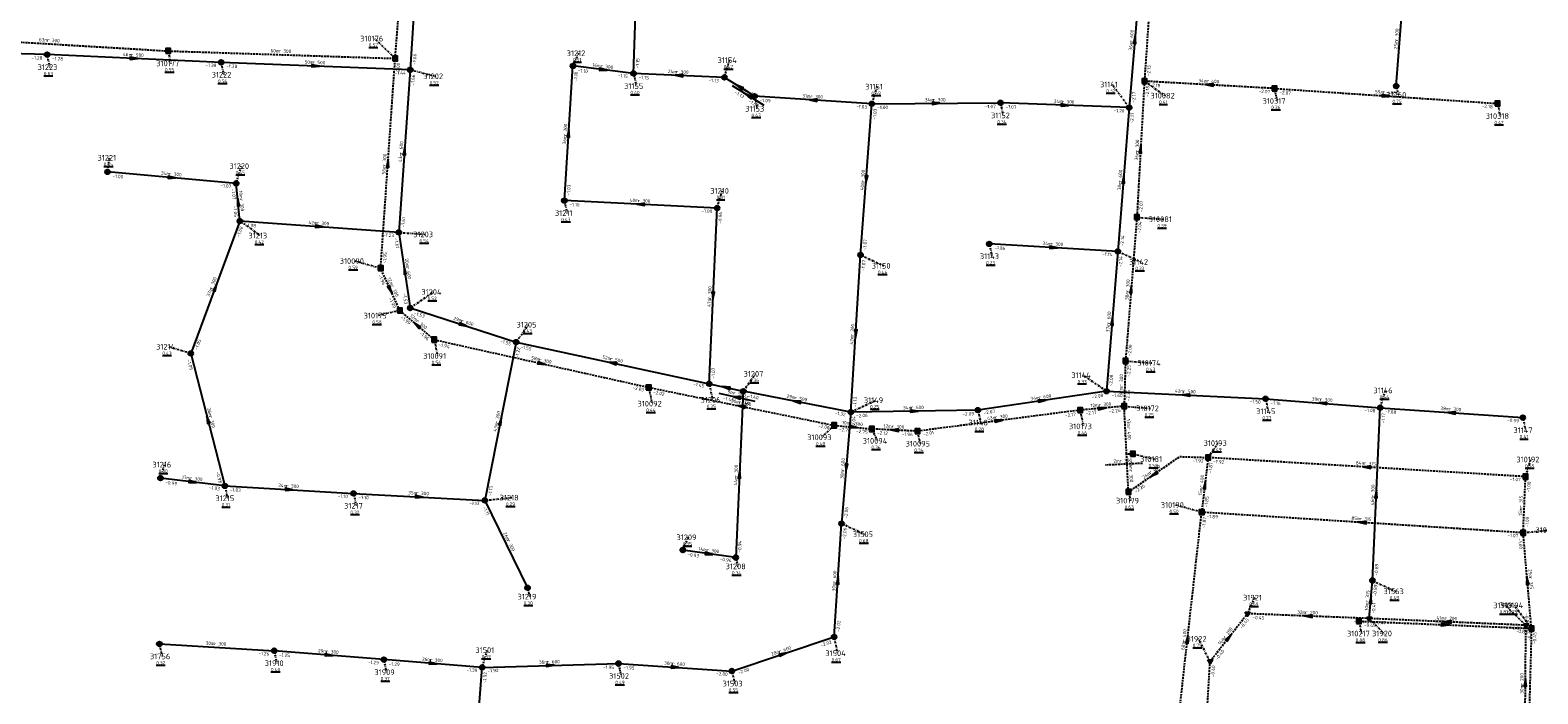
# Model space of a CAD drawing. Extents: x 188323 to 208361, y 565368 to 574910.
# Tile 63 of 256: x 200659 to 201057, y 568253 to 568428. Entities that reach past the tile are written whole.
import ezdxf

# ---------------------------------------------------------------- set-up
doc = ezdxf.new("R2010")
doc.units = 0
doc.linetypes.add('DASHDOT', pattern=[1, 0.5, -0.25, 0, -0.25])
doc.linetypes.add('DASHED', pattern=[0.75, 0.5, -0.25])
doc.layers.get('0').update_dxf_attribs({"linetype": 'CONTINUOUS'})
for name, color, linetype in [('RIO-AFM', 7, 'CONTINUOUS'), ('RIO-BOK', 7, 'CONTINUOUS'), ('RIO-DET', 7, 'CONTINUOUS'), ('RIO-KNP', 7, 'CONTINUOUS'), ('RIO-KNR', 7, 'CONTINUOUS'), ('RIO-LAG_0B', 7, 'CONTINUOUS'), ('RIO-LAG_1B', 7, 'DASHED'), ('RIO-LAG_2B', 7, 'DASHED'), ('RIO-LEN', 7, 'CONTINUOUS'), ('RIO-MVD', 1, 'CONTINUOUS'), ('RIO-VRB', 6, 'DASHDOT'), ('RIO-VRH', 7, 'CONTINUOUS')]:
    doc.layers.add(name, color=color, linetype=linetype)
doc.styles.add('RIO-TXT', font='isocp.shx')

# ---------------------------------------------------------------- blocks, each defined once
blk = doc.blocks.new('L_VHR')
blk.add_lwpolyline([(-0.5, 0), (0.5, 0), (-0.5, 0.15), (-0.5, -0.15), (0.5, 0)])
blk = doc.blocks.new('K_IPR')
blk.add_lwpolyline([(-0.5, -0.5), (0.5, -0.5), (0.5, 0.5), (-0.5, 0.5)], close=True)
blk.add_solid([(-0.5, 0.5), (0.5, 0.5), (-0.5, -0.5), (0.5, -0.5)])
at = {"style": 'RIO-TXT', "flags": 1}
blk.add_attdef('KNOOPNAAM', (2, 2), '', height=1, dxfattribs=at)
blk = doc.blocks.new('K_FIC')
blk.add_circle((0, 0), 0.0625)
at = {"style": 'RIO-TXT', "flags": 1}
blk.add_attdef('KNOOPNAAM', (2, 2), '', height=1, dxfattribs=at)
blk = doc.blocks.new('K_IPG')
blk.add_circle((0, 0), 0.5)
for points in [[(0, 0), (-0.5, 0), (-0.433013, 0.25)], [(0, 0), (-0.433013, -0.25), (-0.5, 0)], [(0, 0), (-0.433013, 0.25), (-0.25, 0.433013)], [(0, 0), (-0.25, -0.433013), (-0.433013, -0.25)], [(0, 0), (-0.25, 0.433013), (0, 0.5)], [(0, 0), (0, -0.5), (-0.25, -0.433013)], [(0, 0), (0, 0.5), (0.25, 0.433013)], [(0, 0), (0.25, 0.433013), (0.433013, 0.25)], [(0, 0), (0.433013, 0.25), (0.5, 0)], [(0, 0), (0.5, 0), (0.433013, -0.25)], [(0, 0), (0.433013, -0.25), (0.25, -0.433013)], [(0, 0), (0.25, -0.433013), (0, -0.5)]]:
    blk.add_solid(points)
at = {"style": 'RIO-TXT', "flags": 1}
blk.add_attdef('KNOOPNAAM', (2, 2), '', height=1, dxfattribs=at)
blk = doc.blocks.new('K_IPD')
blk.add_lwpolyline([(-0.496027, 0.307994), (0.503973, 0.307994), (0.003973, -0.558031)], close=True)
blk.add_solid([(-0.496027, 0.307994), (0.503973, 0.307994), (0.003973, -0.558031)])
at = {"style": 'RIO-TXT', "flags": 1}
blk.add_attdef('KNOOPNAAM', (2, 2), '', height=1, dxfattribs=at)
blk = doc.blocks.new('468_03______310181____310180_')
at = {"layer": 'RIO-LAG_1B'}
blk.add_line((0, 0), (-9.81, -0.471), dxfattribs=at)
at = {"layer": 'RIO-AFM', "style": 'RIO-TXT'}
blk.add_text('r 300', height=0.9, rotation=362.726, dxfattribs=at).set_placement((-6.008, 0.213))
at = {"layer": 'RIO-LEN', "style": 'RIO-TXT'}
blk.add_text('2m', height=0.9, rotation=362.726, dxfattribs=at).set_placement((-7.6261, 0.135))
blk = doc.blocks.new('497_03______31153_____31154_')
at = {"layer": 'RIO-LAG_0B'}
blk.add_line((0, 0), (-8.33, 5.202), dxfattribs=at)
at = {"layer": 'RIO-VRH', "xscale": 2, "yscale": 2, "zscale": 2, "rotation": 147.9978}
blk.add_blockref('L_VHR', (-4.165, 2.601), dxfattribs=at)
at = {"layer": 'RIO-AFM', "style": 'RIO-TXT'}
blk.add_text('r 300', height=0.9, rotation=327.9979, dxfattribs=at).set_placement((-4.8161, 3.5983))
at = {"layer": 'RIO-BOK', "style": 'RIO-TXT'}
for s, p in [('-1.13', (-7.8838, 3.2732)), ('-1.09', (-4.219, 0.9859))]:
    blk.add_text(s, height=0.9, rotation=327.9979, dxfattribs=at).set_placement(p)
at = {"layer": 'RIO-LEN', "style": 'RIO-TXT'}
blk.add_text('9m', height=0.9, rotation=327.9979, dxfattribs=at).set_placement((-6.1904, 4.456))
blk = doc.blocks.new('501_03______31206_____31207_')
at = {"layer": 'RIO-LAG_0B'}
blk.add_line((0, 0), (9.588, -2.125), dxfattribs=at)
at = {"layer": 'RIO-VRH', "xscale": 2, "yscale": 2, "zscale": 2, "rotation": 527.4724}
blk.add_blockref('L_VHR', (4.794, -1.0625), dxfattribs=at)
at = {"layer": 'RIO-AFM', "style": 'RIO-TXT'}
blk.add_text('r 500', height=0.9, rotation=347.4724, dxfattribs=at).set_placement((3.8476, -0.3403))
at = {"layer": 'RIO-BOK', "style": 'RIO-TXT'}
for s, p in [('-1.45', (1.0638, -1.6696)), ('-1.40', (5.2815, -2.6041))]:
    blk.add_text(s, height=0.9, rotation=347.4724, dxfattribs=at).set_placement(p)
at = {"layer": 'RIO-LEN', "style": 'RIO-TXT'}
blk.add_text('9m', height=0.9, rotation=347.4724, dxfattribs=at).set_placement((2.2659, 0.0101))

msp = doc.modelspace()

# ---------------------------------------------------------------- linework, layer by layer
at = {"layer": 'RIO-LAG_0B'}
for p, q in [((200760.992, 568449.984), (200759.008, 568417.984)), ((200818, 568417.024), (200819.008, 568446.016)), ((200952, 568444.032), (200948.992, 568408)), ((201019.552, 568413.696), (201021.536, 568438.976)), ((200663.008, 568422.016), (200628, 568422.976)), ((200708.992, 568419.968), (200663.008, 568422.016)), ((200759.008, 568417.984), (200708.992, 568419.968)), ((200759.008, 568417.984), (200756, 568374.976)), ((200799.712, 568383.424), (200802, 568419.008)), ((200818, 568417.024), (200802, 568419.008)), ((200842, 568416), (200818, 568417.024)), ((200850, 568411.008), (200842, 568416)), ((200880.992, 568409.024), (200850, 568411.008)), ((200878, 568369.024), (200880.992, 568409.024)), ((200880.992, 568409.024), (200914.944, 568409.28)), ((200948.992, 568408), (200914.944, 568409.28)), ((200948.992, 568408), (200946, 568369.984)), ((200712.992, 568387.968), (200679.008, 568390.976)), ((200714, 568377.984), (200712.992, 568387.968)), ((200840.08, 568381.44), (200799.712, 568383.424)), ((200714, 568377.984), (200700.992, 568342.976)), ((200756, 568374.976), (200714, 568377.984)), ((200838, 568334.976), (200840.08, 568381.44)), ((200756, 568374.976), (200759.008, 568355.008)), ((200946, 568369.984), (200912, 568371.968)), ((200946, 568369.984), (200943.008, 568332.992)), ((200875.408, 568327.488), (200878, 568369.024)), ((200759.008, 568355.008), (200787.008, 568345.984)), ((200787.008, 568345.984), (200778.736, 568304.128)), ((200787.008, 568345.984), (200838, 568334.976)), ((200700.992, 568342.976), (200710, 568307.968)), ((200838, 568334.976), (200847.008, 568332.992)), ((200847.008, 568332.992), (200844.992, 568289.024)), ((200875.408, 568327.488), (200847.008, 568332.992)), ((200943.008, 568332.992), (200908.992, 568328)), ((200943.008, 568332.992), (200984.992, 568331.008)), ((200984.992, 568331.008), (201015.312, 568328.64)), ((200875.408, 568327.488), (200872.992, 568297.984)), ((200908.992, 568328), (200875.408, 568327.488)), ((201013.248, 568282.944), (201015.312, 568328.64)), ((201015.312, 568328.64), (201052.992, 568326.016)), ((200710, 568307.968), (200692.992, 568310.016)), ((200710, 568307.968), (200744, 568305.984)), ((200744, 568305.984), (200778.736, 568304.128)), ((200778.736, 568304.128), (200790, 568281.024)), ((200871.008, 568268.032), (200872.992, 568297.984)), ((200844.992, 568289.024), (200831.008, 568291.008)), ((201012.416, 568272.896), (201013.248, 568282.944)), ((200692.688, 568266.176), (200723.008, 568264.384)), ((200844, 568259.008), (200871.008, 568268.032)), ((200752, 568262.016), (200723.008, 568264.384)), ((200778, 568259.968), (200752, 568262.016)), ((200775.808, 568231.552), (200778, 568259.968)), ((200778, 568259.968), (200814, 568260.992)), ((200814, 568260.992), (200844, 568259.008))]:
    msp.add_line(p, q, dxfattribs=at)
at = {"layer": 'RIO-LAG_1B'}
for p, q in [((200755.008, 568420.992), (200758.544, 568465.984)), ((200956, 568459.008), (200952.992, 568414.976)), ((200632.608, 568426.688), (200695.008, 568422.976)), ((200695.008, 568422.976), (200755.008, 568420.992)), ((200751.168, 568365.504), (200755.008, 568420.992)), ((200952.992, 568414.976), (200951.008, 568379.008)), ((200987.344, 568413.056), (200952.992, 568414.976)), ((200987.344, 568413.056), (201046.304, 568409.088)), ((200951.008, 568379.008), (200948, 568340.992)), ((200756.208, 568354.368), (200751.168, 568365.504)), ((200765.328, 568346.624), (200756.208, 568354.368)), ((200765.328, 568346.624), (200822, 568334.016)), ((200948, 568340.992), (200947.648, 568329.024)), ((200822, 568334.016), (200871.008, 568323.968)), ((200936, 568328), (200893.008, 568322.432)), ((200947.648, 568329.024), (200936, 568328)), ((200948.288, 568316.352), (200947.648, 568329.024)), ((200871.008, 568323.968), (200880.992, 568323.008)), ((200893.008, 568322.432), (200880.992, 568323.008)), ((200949.952, 568316.416), (200948.288, 568316.352)), ((200948.784, 568306.368), (200948.288, 568316.352)), ((200969.856, 568315.456), (200968.128, 568300.992)), ((201053.728, 568310.4), (200969.856, 568315.456)), ((201053.088, 568295.552), (201053.728, 568310.4)), ((200960.64, 568233.856), (200968.128, 568300.992)), ((201053.088, 568295.552), (200968.128, 568300.992)), ((201055.28, 568270.272), (201053.088, 568295.552)), ((201009.664, 568272.192), (201055.28, 568270.272)), ((201055.28, 568270.272), (201054.208, 568231.616))]:
    msp.add_line(p, q, dxfattribs=at)
msp.add_lwpolyline([(200948.784, 568306.368), (200962.32, 568315.712), (200969.856, 568315.456)], dxfattribs=at)
at = {"layer": 'RIO-LAG_2B'}
for p, q in [((200970.368, 568261.568), (200980.208, 568274.176)), ((201012.416, 568272.896), (200980.208, 568274.176)), ((201053.808, 568271.104), (201012.416, 568272.896)), ((201053.584, 568240.832), (201053.808, 568271.104)), ((200968.72, 568234.816), (200970.368, 568261.568))]:
    msp.add_line(p, q, dxfattribs=at)
at = {"layer": 'RIO-VRB'}
for p, q in [((200755, 568421), (200749.5791, 568426.2464)), ((200663, 568422), (200663.7071, 568418.6868)), ((200695, 568423), (200695.7071, 568419.6868)), ((200802, 568419), (200803.5372, 568422.3632)), ((200709, 568420), (200709.7071, 568416.6868)), ((200759, 568418), (200765.6482, 568416.28)), ((200842, 568416), (200843.3933, 568420.5294)), ((200818, 568417), (200818.7071, 568413.6868)), ((200881, 568409), (200882.3933, 568413.5294)), ((200949, 568408), (200944.451, 568414.1187)), ((200953, 568415), (200958.4194, 568411.1519)), ((201019.55, 568413.69), (201020.0835, 568411.3616)), ((200850, 568411), (200850.7071, 568407.6868)), ((200987.34, 568413.06), (200988.0471, 568409.7468)), ((200914.95, 568409.25), (200915.6571, 568405.9368)), ((201046.31, 568409.07), (201047.0171, 568405.7568)), ((200679, 568391), (200679.5335, 568394.7284)), ((200713, 568388), (200714.3933, 568392.5294)), ((200840.08, 568381.45), (200841.4733, 568385.9794)), ((200799.71, 568383.41), (200800.4171, 568380.0968)), ((200714, 568378), (200719.4194, 568374.1519)), ((200951, 568379), (200957.9675, 568378.4713)), ((200756, 568375), (200762.9675, 568374.4713)), ((200912, 568372), (200912.7071, 568368.6868)), ((200946, 568370), (200952.1269, 568367.1622)), ((200751.16, 568365.49), (200744.1921, 568367.4165)), ((200878, 568369), (200884.1269, 568366.1622)), ((200759, 568355), (200765.1269, 568359.2378)), ((200756.21, 568354.37), (200750.5021, 568352.9902)), ((200787, 568346), (200790.2618, 568350.588)), ((200765.33, 568346.6), (200766.2106, 568342.302)), ((200701, 568343), (200695.017, 568344.7531)), ((200948, 568341), (200954.9675, 568340.4713)), ((200822, 568334), (200822.8806, 568329.702)), ((200838, 568335), (200838.8806, 568330.702)), ((200847, 568333), (200850.2618, 568337.588)), ((200943, 568333), (200936.8719, 568337.2359)), ((200875.41, 568327.48), (200882.0582, 568330.6)), ((200985, 568331), (200985.7071, 568327.6868)), ((201015.31, 568328.67), (201016.7033, 568333.1994)), ((200909, 568328), (200909.7071, 568324.6868)), ((200936, 568328), (200936.8806, 568323.702)), ((200947.65, 568329), (200954.6175, 568328.4713)), ((201053, 568326), (201053.7071, 568322.6868)), ((200871, 568324), (200867.7394, 568320.811)), ((200881, 568323), (200882.3933, 568319.8706)), ((200893.01, 568322.43), (200893.7171, 568319.1168)), ((200969.85, 568315.45), (200972.4691, 568319.2719)), ((200949.96, 568316.42), (200955.6686, 568315.042)), ((201053.73, 568310.41), (201055.1233, 568314.9394)), ((200693, 568310), (200694.0514, 568313.5897)), ((200710, 568308), (200710.7071, 568304.6868)), ((200744, 568306), (200744.7071, 568302.6868)), ((200948.78, 568306.38), (200949.3135, 568304.0516)), ((200778.74, 568304.15), (200785.815, 568304.85)), ((200968.13, 568300.99), (200961.1621, 568302.9165)), ((200873, 568298), (200879.1269, 568295.1622)), ((200831, 568291), (200832.5372, 568294.3632)), ((201053.08, 568295.58), (201060.155, 568296.28)), ((200845, 568289), (200845.5335, 568286.6716)), ((201013.24, 568282.92), (201019.3669, 568280.0822)), ((200790, 568281), (200790.5335, 568278.6716)), ((200980.21, 568274.18), (200982.2471, 568278.4093)), ((201053.81, 568271.11), (201048.3891, 568276.3564)), ((201055.28, 568270.26), (201050.731, 568276.3787)), ((201009.66, 568272.22), (201010.3671, 568268.9068)), ((201012.42, 568272.88), (201016.3245, 568268.9259)), ((200692.69, 568266.19), (200693.3971, 568262.8768)), ((200871, 568268), (200871.8806, 568263.702)), ((200970.36, 568261.54), (200967.3214, 568267.5005)), ((200723.01, 568264.39), (200723.7171, 568261.0768)), ((200778, 568260), (200779.3933, 568264.5294)), ((200752, 568262), (200752.7071, 568258.6868)), ((200814, 568261), (200814.7071, 568257.6868)), ((200844, 568259), (200844.7071, 568255.6868))]:
    msp.add_line(p, q, dxfattribs=at)

# ---------------------------------------------------------------- block references
at = {"layer": 'RIO-DET'}
for name, p in [('497_03______31153_____31154_', (200852.496, 568408.512)), ('501_03______31206_____31207_', (200840.496, 568332.48)), ('468_03______310181____310180_', (200952.464, 568313.92))]:
    msp.add_blockref(name, p, dxfattribs=at)
at = {"layer": 'RIO-KNP', "xscale": 1.25, "yscale": 1.25, "zscale": 1.25}
for name, p in [('K_IPG', (200663.008, 568422.016)), ('K_IPR', (200695.008, 568422.976)), ('K_IPR', (200755.008, 568420.992)), ('K_IPG', (200708.992, 568419.968)), ('K_IPG', (200759.008, 568417.984)), ('K_IPG', (200802, 568419.008)), ('K_IPG', (200818, 568417.024)), ('K_IPG', (200842, 568416)), ('K_IPR', (200952.992, 568414.976)), ('K_IPR', (200987.344, 568413.056)), ('K_IPG', (201019.552, 568413.696)), ('K_IPG', (200850, 568411.008)), ('K_IPG', (200880.992, 568409.024)), ('K_IPG', (200914.944, 568409.28)), ('K_IPR', (201046.304, 568409.088)), ('K_IPG', (200948.992, 568408)), ('K_IPG', (200679.008, 568390.976)), ('K_IPG', (200712.992, 568387.968)), ('K_IPG', (200799.712, 568383.424)), ('K_IPG', (200840.08, 568381.44)), ('K_IPG', (200714, 568377.984)), ('K_IPR', (200951.008, 568379.008)), ('K_IPG', (200756, 568374.976)), ('K_IPG', (200878, 568369.024)), ('K_IPG', (200912, 568371.968)), ('K_IPG', (200946, 568369.984)), ('K_IPR', (200751.168, 568365.504)), ('K_IPR', (200756.208, 568354.368)), ('K_IPG', (200759.008, 568355.008)), ('K_IPR', (200765.328, 568346.624)), ('K_IPG', (200787.008, 568345.984)), ('K_IPG', (200700.992, 568342.976)), ('K_IPR', (200948, 568340.992)), ('K_IPR', (200822, 568334.016)), ('K_IPG', (200838, 568334.976)), ('K_IPG', (200847.008, 568332.992)), ('K_IPG', (200943.008, 568332.992)), ('K_IPG', (200984.992, 568331.008)), ('K_IPG', (200875.408, 568327.488)), ('K_IPG', (200908.992, 568328)), ('K_IPR', (200936, 568328)), ('K_IPR', (200947.648, 568329.024)), ('K_IPG', (201015.312, 568328.64)), ('K_IPG', (201052.992, 568326.016)), ('K_IPR', (200871.008, 568323.968)), ('K_IPR', (200880.992, 568323.008)), ('K_IPR', (200893.008, 568322.432)), ('K_FIC', (200948.288, 568316.352)), ('K_IPR', (200949.952, 568316.416)), ('K_IPR', (200969.856, 568315.456)), ('K_IPG', (200692.992, 568310.016)), ('K_IPR', (201053.728, 568310.4)), ('K_IPG', (200710, 568307.968)), ('K_IPG', (200744, 568305.984)), ('K_IPR', (200948.784, 568306.368)), ('K_IPG', (200778.736, 568304.128)), ('K_IPG', (200872.992, 568297.984)), ('K_IPR', (200968.128, 568300.992)), ('K_IPR', (201053.088, 568295.552)), ('K_IPG', (200831.008, 568291.008)), ('K_IPG', (200844.992, 568289.024)), ('K_IPG', (201013.248, 568282.944)), ('K_IPG', (200790, 568281.024)), ('K_IPD', (200980.208, 568274.176)), ('K_IPR', (201009.664, 568272.192)), ('K_IPD', (201012.416, 568272.896)), ('K_IPD', (201053.808, 568271.104)), ('K_IPR', (201055.28, 568270.272)), ('K_IPG', (200692.688, 568266.176)), ('K_IPG', (200871.008, 568268.032)), ('K_IPG', (200723.008, 568264.384)), ('K_IPG', (200752, 568262.016)), ('K_IPG', (200778, 568259.968)), ('K_IPG', (200814, 568260.992)), ('K_IPG', (200844, 568259.008)), ('K_IPD', (200970.368, 568261.568))]:
    msp.add_blockref(name, p, dxfattribs=at)
at = {"layer": 'RIO-VRH', "xscale": 2, "yscale": 2, "zscale": 2}
for p, rotation in [((200950.5, 568426), 445.2278), ((200686, 568421), 357.5107), ((200734, 568419), 357.7096), ((200810, 568418), 352.8757), ((200830, 568416.5), 177.6143), ((200846, 568413.5), 147.9978), ((200970.17, 568414.03), 176.7669), ((200865.5, 568410), 176.309), ((201016.825, 568411.065), 356.1296), ((200897.975, 568409.125), 0.4219), ((200931.975, 568408.625), 357.8978), ((200800.855, 568401.205), 86.3097), ((200757.5, 568396.5), 446.0004), ((200952, 568397), 446.8114), ((200753.08, 568393.245), 86.0341), ((200696, 568389.5), 354.9581), ((200879.5, 568389), 265.7022), ((200947.5, 568389), 445.4774), ((200713.5, 568383), 95.7191), ((200819.895, 568382.43), 177.2207), ((200735, 568376.5), 355.9148), ((200929, 568371), 356.6339), ((200757.5, 568365), 458.539), ((200707.5, 568360.5), 429.6165), ((200753.685, 568359.93), 294.4312), ((200839.04, 568358.225), 267.4272), ((200949.5, 568360), 445.4774), ((200760.77, 568350.485), 139.574), ((200773, 568350.5), 342.1829), ((200944.5, 568351.5), 445.3559), ((200876.705, 568348.24), 266.4218), ((200793.665, 568340.3), 347.466), ((200812.5, 568340.5), 527.8298), ((200842.5, 568334), 527.4724), ((200861.205, 568330.24), 169.0057), ((200926, 568330.5), 368.3651), ((200964, 568332), 537.2739), ((201000.155, 568329.835), 535.6046), ((200705.5, 568325.5), 464.4284), ((200782.87, 568325.075), 438.827), ((200846.5, 568329), 528.4666), ((200892.205, 568327.74), 360.8868), ((200941.825, 568328.5), 364.9056), ((201034.155, 568327.335), 535.9482), ((200876, 568323.5), 354.29), ((200887.005, 568322.715), 177.283), ((200914.505, 568325.215), 367.3817), ((200846, 568311), 447.3886), ((200874.205, 568312.74), 265.3178), ((200955.55, 568311.045), 214.5661), ((201011.79, 568312.93), 176.5618), ((200701.5, 568309), 353.2908), ((200727, 568307), 356.6339), ((200968.99, 568308.22), 443.2082), ((201014.275, 568305.795), 87.4006), ((200761.37, 568305.075), 356.952), ((201010.605, 568298.285), 176.3564), ((200838, 568290), 351.8707), ((200872, 568283), 86.1772), ((201054.18, 568282.92), 94.9744), ((201012.83, 568277.9), 85.3222), ((200996.315, 568273.53), 177.689), ((201032.47, 568271.24), 357.5401), ((201033.115, 568271.995), 177.5515), ((200964.385, 568267.425), 83.6251), ((200975.285, 568267.86), 52.0665), ((200737.505, 568263.195), 355.2875), ((200857.5, 568263.5), 18.4331), ((200765, 568261), 355.6017), ((200796, 568260.5), 1.591), ((200829, 568260), 356.1863), ((201053.695, 568255.97), 89.5558)]:
    msp.add_blockref('L_VHR', p, dxfattribs=dict(at, rotation=rotation))

# ---------------------------------------------------------------- texts
at = {"layer": 'RIO-AFM', "style": 'RIO-TXT'}
for s, rotation, p in [('r 300', 356.5973, (200663.0269, 568425.4215)), ('r 600', 445.2278, (200949.9235, 568425.2346)), ('r 300', 85.5182, (201019.9783, 568425.5764)), ('r 500', 357.5107, (200685.2126, 568421.5488)), ('r 300', 358.091, (200724.2073, 568422.5452)), ('r 500', 357.7096, (200733.2105, 568419.5473)), ('r 300', 352.8757, (200809.2583, 568418.6012)), ('r 300', 357.6143, (200829.2112, 568417.0404)), ('r 400', 356.7669, (200969.3895, 568414.5853)), ('r 300', 356.309, (200864.724, 568410.5605)), ('r 300', 0.4219, (200897.161, 568409.619)), ('r 300', 357.8978, (200931.1836, 568409.1647)), ('r 400', 356.1296, (201016.0512, 568411.6368)), ('r 300', 86.3097, (200800.304, 568400.4286)), ('r 600', 446.0004, (200756.9317, 568395.7272)), ('r 300', 446.8114, (200951.4449, 568396.2191)), ('r 300', 86.0341, (200752.5253, 568392.4712)), ('r 300', 354.9581, (200695.2377, 568390.0796)), ('r 300', 85.7022, (200878.9408, 568388.2296)), ('r 600', 445.4774, (200946.9262, 568388.2324)), ('r 300', 275.7191, (200713.9195, 568383.8567)), ('r 300', 357.2207, (200819.1103, 568382.981)), ('r 300', 355.9148, (200734.2284, 568377.0693)), ('r 300', 356.6339, (200928.2207, 568371.557)), ('r 600', 278.539, (200757.8801, 568365.8767)), ('r 300', 429.6165, (200706.7385, 568359.9183)), ('r 300', 445.4774, (200948.9262, 568359.2324)), ('r 300', 294.4312, (200753.8081, 568360.8763)), ('r 300', 87.4272, (200838.5043, 568357.438)), ('r 300', 319.574, (200760.4796, 568351.3936)), ('r 600', 342.1829, (200772.3839, 568351.2325)), ('r 300', 86.4218, (200876.1555, 568347.4624)), ('r 600', 445.3559, (200943.9249, 568350.7335)), ('r 500', 347.8298, (200811.8164, 568341.1753)), ('r 300', 347.466, (200792.9861, 568340.9815)), ('r 300', 448.3204, (200947.2983, 568334.2047)), ('r 300', 348.4666, (200845.8087, 568329.667)), ('r 500', 349.0057, (200860.5065, 568330.8939)), ('r 600', 368.3651, (200925.1238, 568330.887)), ('r 300', 364.9056, (200940.9743, 568328.932)), ('r 500', 357.274, (200963.2148, 568332.5508)), ('r 300', 355.6046, (200999.386, 568330.4047)), ('r 300', 284.4284, (200705.793, 568326.4123)), ('r 300', 438.827, (200782.2098, 568324.3793)), ('r 600', 360.8868, (200891.3869, 568328.2375)), ('r 300', 367.3817, (200913.6354, 568325.6198)), ('r 300', 355.9483, (201033.3827, 568327.9025)), ('r 300', 354.29, (200875.2434, 568324.0808)), ('r 300', 357.283, (200886.2193, 568323.2562)), ('r 400', 272.8577, (200948.4276, 568323.5046)), ('r 600', 445.3178, (200873.6318, 568311.9737)), ('r 315', 356.5618, (201011.0126, 568313.5038)), ('r 300', 353.2908, (200700.7542, 568309.5961)), ('r 300', 447.3886, (200845.4503, 568310.2137)), ('r 300', 272.8827, (200948.9914, 568312.1947)), ('r 400', 34.5661, (200954.5993, 568310.9971)), ('r 400', 443.2082, (200968.3937, 568307.4745)), ('r 300', 356.6339, (200726.2207, 568307.557)), ('r 300', 356.952, (200760.5879, 568305.6279)), ('r 300', 87.4006, (201013.7389, 568305.0081)), ('r 315', 87.4815, (201052.87, 568302.2076)), ('r 315', 356.3564, (201009.8298, 568298.8619)), ('r 300', 295.9444, (200784.4721, 568293.5257)), ('r 300', 351.8707, (200837.2691, 568290.6135)), ('r 600', 86.1772, (200871.4472, 568282.2248)), ('r 315', 274.9744, (201054.6155, 568283.7713)), ('r 315', 85.3222, (201012.2657, 568277.1333)), ('r 200', 357.689, (200995.5259, 568274.072)), ('r 200', 52.0665, (200974.3925, 568267.5282)), ('r 160', 357.5401, (201031.6825, 568271.7883)), ('r 200', 357.5515, (201032.327, 568272.5418)), ('r 300', 356.6029, (200707.0712, 568265.8462)), ('r 400', 83.6251, (200963.7982, 568266.6752)), ('r 300', 355.2875, (200736.7391, 568263.7686)), ('r 300', 355.6017, (200764.2307, 568261.5684)), ('r 600', 18.4331, (200856.5733, 568263.7181)), ('r 600', 1.591, (200795.1761, 568260.9773)), ('r 600', 356.1863, (200828.2251, 568260.5618)), ('r 200', 89.5558, (201053.1889, 568255.1635))]:
    msp.add_text(s, height=0.9, rotation=rotation, dxfattribs=at).set_placement(p)
at = {"layer": 'RIO-BOK', "style": 'RIO-TXT'}
for s, rotation, p in [('-1.28', 358.3636, (200658.8626, 568420.7372)), ('-1.28', 357.5107, (200664.3386, 568420.5414)), ('-1.66', 446.4149, (200760.4838, 568419.3107)), ('-1.38', 357.5107, (200704.8444, 568418.806)), ('-1.38', 357.7096, (200710.3436, 568418.546)), ('-1.44', 357.7096, (200754.8482, 568416.7941)), ('-2.00', 86.0341, (200756.1137, 568416.8123)), ('-1.10', 86.3097, (200803.1338, 568414.8177)), ('-1.10', 352.8757, (200803.2163, 568417.438)), ('-1.15', 88.0162, (200819.4474, 568418.3507)), ('-2.13', 446.0908, (200954.4912, 568416.3022)), ('-1.66', 446.0004, (200760.0866, 568413.8144)), ('-1.15', 352.8757, (200813.7591, 568416.1269)), ('-1.15', 357.6143, (200819.3412, 568415.5438)), ('-1.13', 357.6143, (200837.8456, 568414.7845)), ('-2.18', 446.8114, (200954.1502, 568410.8299)), ('-2.18', 356.7669, (200954.3195, 568413.5241)), ('-1.09', 356.309, (200851.3077, 568409.5136)), ('-2.17', 445.2278, (200950.5106, 568409.2796)), ('-2.07', 356.7669, (200983.1685, 568411.9127)), ('-2.07', 356.1296, (200988.643, 568411.5695)), ('-1.03', 356.309, (200876.8197, 568407.8839)), ('-1.03', 85.7022, (200882.0894, 568404.8062)), ('-1.00', 0.4219, (200882.41, 568407.6103)), ('-1.07', 0.4219, (200910.8593, 568407.8198)), ('-1.07', 357.8978, (200916.2984, 568407.8004)), ('-1.20', 357.8978, (200944.8518, 568406.7703)), ('-2.17', 445.4774, (200950.0515, 568403.8047)), ('-2.18', 356.1296, (201042.127, 568407.9848)), ('-1.00', 354.9581, (200680.2723, 568389.4832)), ('-1.07', 354.9581, (200708.7951, 568386.9847)), ('-1.07', 275.7191, (200711.7472, 568386.4671)), ('-1.03', 86.3097, (200801.197, 568384.717)), ('-1.05', 275.7191, (200712.2027, 568381.9409)), ('-1.10', 357.2207, (200801.0412, 568381.9446)), ('-2.07', 446.8114, (200952.4747, 568380.3209)), ('-1.61', 446.0004, (200757.4932, 568376.2999)), ('-1.00', 357.2207, (200835.9182, 568380.2735)), ('-0.96', 87.4272, (200841.2952, 568377.2907)), ('-2.04', 445.4774, (200952.0515, 568374.8047)), ('-1.08', 429.6165, (200713.8652, 568373.6768)), ('-1.08', 355.9148, (200715.2974, 568376.5046)), ('-1.23', 355.9148, (200751.813, 568373.9197)), ('-2.14', 445.4774, (200947.505, 568371.2862)), ('-1.61', 278.539, (200754.8241, 568373.4073)), ('-1.07', 85.7022, (200879.5008, 568370.2912)), ('-1.06', 356.6339, (200913.3161, 568370.5211)), ('-1.14', 356.6339, (200941.8259, 568368.8621)), ('-1.95', 86.0341, (200752.6533, 568366.7898)), ('-1.07', 86.4218, (200879.142, 568364.8199)), ('-2.14', 445.3559, (200947.0432, 568365.8022)), ('-1.96', 294.4312, (200750.4653, 568363.6362)), ('-1.53', 278.539, (200757.0174, 568358.8486)), ('-1.99', 294.4312, (200753.2445, 568357.5266)), ('-1.53', 342.1829, (200759.9053, 568353.2394)), ('-1.99', 319.574, (200756.3688, 568352.3966)), ('-1.05', 429.6165, (200702.7993, 568343.8259)), ('-1.96', 319.574, (200761.3048, 568348.1967)), ('-1.55', 342.1829, (200782.673, 568345.9371)), ('-1.94', 347.466, (200766.3936, 568344.9302)), ('-1.22', 438.827, (200787.5557, 568341.7115)), ('-1.55', 347.8298, (200788.0742, 568344.337)), ('-2.00', 445.4774, (200949.505, 568342.2862)), ('-1.05', 284.4284, (200699.9938, 568341.295)), ('-1.07', 87.4272, (200839.4612, 568336.3357)), ('-2.25', 448.3204, (200949.2749, 568336.8616)), ('-2.03', 347.466, (200817.7011, 568333.5567)), ('-1.45', 347.8298, (200833.7033, 568334.5257)), ('-2.08', 445.3559, (200944.5077, 568334.283)), ('-2.02', 348.4666, (200823.0926, 568332.3491)), ('-1.04', 447.3886, (200848.1871, 568328.842)), ('-1.40', 349.0057, (200848.1081, 568331.3594)), ('-1.13', 86.4218, (200876.8944, 568328.7899)), ('-2.08', 368.3651, (200939.1445, 568331.0374)), ('-1.60', 357.274, (200944.3325, 568331.5358)), ('-2.25', 448.3204, (200949.0894, 568330.3593)), ('-1.50', 357.274, (200980.8393, 568329.8206)), ('-1.16', 355.6046, (200986.2893, 568329.4976)), ('-1.32', 349.0057, (200871.1216, 568326.9031)), ('-2.04', 445.3178, (200876.4552, 568323.2812)), ('-2.06', 360.8868, (200876.8322, 568326.1027)), ('-2.09', 360.8868, (200904.9225, 568326.5554)), ('-2.07', 368.3651, (200910.5893, 568326.8196)), ('-2.17', 367.3817, (200932.111, 568326.1095)), ('-2.17', 364.9056, (200937.5152, 568326.7258)), ('-2.26', 364.9056, (200943.6842, 568327.2593)), ('-1.08', 355.6046, (201011.1163, 568327.605)), ('-1.17', 87.4006, (201016.5232, 568324.5099)), ('-1.08', 355.9483, (201016.6083, 568327.1754)), ('-0.99', 355.9483, (201048.813, 568324.9145)), ('-2.00', 348.4666, (200866.7083, 568323.4767)), ('-2.70', 354.29, (200872.2545, 568322.4685)), ('-2.75', 354.29, (200876.7812, 568322.0187)), ('-2.12', 357.283, (200882.3328, 568321.5361)), ('-1.96', 357.283, (200888.8486, 568321.231)), ('-2.01', 367.3817, (200894.5788, 568321.2225)), ('-1.92', 358.0226, (200965.7044, 568314.1945)), ('-1.87', 443.2082, (200970.7493, 568311.2139)), ('-1.92', 356.5618, (200971.1642, 568313.9694)), ('-0.98', 284.4284, (200707.6427, 568311.6272)), ('-1.07', 356.5618, (201049.5568, 568309.309)), ('-0.99', 353.2908, (200694.2276, 568308.4468)), ('-1.03', 353.2908, (200705.7659, 568307.0968)), ('-1.03', 356.6339, (200711.3161, 568306.5211)), ('-1.13', 438.827, (200780.3839, 568305.2532)), ('-2.26', 34.5661, (200950.727, 568306.0214)), ('-1.00', 87.4815, (201054.9491, 568306.2522)), ('-1.10', 356.6339, (200739.8259, 568304.8621)), ('-1.10', 356.952, (200745.3243, 568304.5284)), ('-1.13', 356.952, (200774.5728, 568302.9894)), ('-1.11', 295.9444, (200778.0945, 568302.2785)), ('-2.06', 445.3178, (200874.5086, 568299.282)), ('-1.85', 443.2082, (200969.6848, 568302.2156)), ('-1.87', 83.6251, (200969.0666, 568296.7593)), ('-1.89', 356.3564, (200969.4389, 568299.5047)), ('-1.00', 87.4815, (201054.54, 568296.9171)), ('-2.06', 86.1772, (200874.1241, 568293.8151)), ('-1.07', 356.3564, (201048.9031, 568294.4946)), ('-1.00', 274.9744, (201051.8074, 568294.0635)), ('-0.93', 351.8707, (200832.1887, 568289.4169)), ('-0.94', 447.3886, (200846.4613, 568290.3357)), ('-0.94', 351.8707, (200840.7446, 568288.2001)), ('-0.89', 87.4006, (201014.7018, 568284.2551)), ('-0.89', 85.3222, (201014.3016, 568278.719)), ('-0.41', 85.3222, (201013.9293, 568274.1612)), ('-0.83', 274.9744, (201053.5438, 568274.2243)), ('-2.02', 86.1772, (200872.49, 568269.3036)), ('-0.45', 52.0665, (200978.7935, 568270.0847)), ('-0.45', 357.689, (200981.5531, 568272.7255)), ('-0.41', 357.689, (201008.268, 568271.6643)), ('-0.45', 357.5401, (201010.9993, 568270.7621)), ('-0.41', 357.5515, (201013.7596, 568271.4223)), ('-0.37', 357.5515, (201049.6548, 568269.9101)), ('-2.02', 18.4331, (200867.5524, 568265.3751)), ('-0.83', 357.5401, (201051.1254, 568269.0636)), ('-0.37', 89.5558, (201055.1788, 568266.9984)), ('-0.45', 448.4049, (201056.5441, 568266.1233)), ('-1.26', 356.6029, (200718.8355, 568263.252)), ('-1.25', 355.2875, (200724.291, 568262.8805)), ('-0.40', 52.0665, (200972.3247, 568261.7836)), ('-1.29', 355.2875, (200747.8004, 568260.9574)), ('-1.29', 355.6017, (200753.2892, 568260.4976)), ('-1.39', 355.6017, (200773.8056, 568258.9325)), ('-1.92', 85.588, (200779.081, 568255.8042)), ('-1.92', 1.591, (200779.4381, 568258.6394)), ('-1.95', 1.591, (200809.9393, 568259.4867)), ('-1.95', 356.1863, (200815.3045, 568259.5108)), ('-2.00', 356.1863, (200839.8171, 568257.8922)), ('-2.00', 18.4331, (200845.7707, 568258.1145)), ('-0.40', 86.4803, (200971.5063, 568257.3615))]:
    msp.add_text(s, height=0.9, rotation=rotation, dxfattribs=at).set_placement(p)
at = {"layer": 'RIO-KNR', "style": 'RIO-TXT'}
for s, p in [('310176', (200745.7541, 568425.4964)), ('31212', (200800.3497, 568421.6132)), ('31223', (200660.5196, 568417.9368)), ('310177', (200691.8821, 568418.9368)), ('31222', (200706.5196, 568415.9368)), ('31154', (200840.2058, 568419.7794)), ('31202', (200762.4607, 568415.53)), ('31155', (200815.5196, 568412.9368)), ('31151', (200879.2058, 568412.7794)), ('31141', (200941.2635, 568413.3687)), ('310082', (200954.5944, 568410.4019)), ('310317', (200984.2221, 568408.9968)), ('31760', (201016.896, 568410.6116)), ('31153', (200847.5196, 568406.9368)), ('31152', (200912.4696, 568405.1868)), ('310318', (201043.1921, 568405.0068)), ('31221', (200676.346, 568393.9784)), ('31220', (200711.2058, 568391.7794)), ('31210', (200838.2858, 568385.2294)), ('31211', (200797.2296, 568379.3468)), ('310081', (200954.1425, 568377.7213)), ('31213', (200716.2319, 568373.4019)), ('31203', (200759.78, 568373.7213)), ('310090', (200740.3671, 568366.6665)), ('31150', (200880.9394, 568365.4122)), ('31143', (200909.5196, 568367.9368)), ('31142', (200948.9394, 568366.4122)), ('31204', (200761.9394, 568358.4878)), ('310175', (200746.6771, 568352.2402)), ('31205', (200787.0743, 568349.838)), ('31214', (200691.8295, 568344.0031)), ('310091', (200762.3856, 568341.552)), ('31207', (200847.0743, 568336.838)), ('31144', (200933.6844, 568336.4859)), ('310174', (200951.1425, 568339.7213)), ('31146', (201013.5158, 568332.4494)), ('310092', (200819.0556, 568328.952)), ('31206', (200835.6931, 568329.952)), ('31149', (200878.8707, 568329.85)), ('310172', (200950.7925, 568327.7213)), ('31145', (200982.5196, 568326.9368)), ('31148', (200906.5196, 568323.9368)), ('310173', (200933.0556, 568322.952)), ('31147', (201050.5196, 568321.9368)), ('310093', (200863.9144, 568320.061)), ('310094', (200878.5683, 568319.1206)), ('310095', (200889.8921, 568318.3668)), ('310193', (200968.6441, 568318.5219)), ('31216', (200690.8639, 568312.8397)), ('310181', (200951.8436, 568314.292)), ('310192', (201051.2983, 568314.1894)), ('31215', (200707.5196, 568303.9368)), ('31217', (200741.5196, 568301.9368)), ('31218', (200782.6275, 568304.1)), ('310179', (200945.4885, 568303.3016)), ('310190', (200957.3371, 568302.1665)), ('31209', (200829.3497, 568293.6132)), ('31505', (200875.9394, 568294.4122)), ('310191', (201056.33, 568295.53)), ('31208', (200842.346, 568285.9216)), ('31219', (200787.346, 568277.9216)), ('31921', (200979.0596, 568277.6593)), ('31563', (201016.1794, 568279.3322)), ('31919', (201045.2016, 568275.6064)), ('310194', (201046.906, 568275.6287)), ('31922', (200964.1339, 568266.7505)), ('310217', (201006.5421, 568268.1568)), ('31920', (201013.137, 568268.1759)), ('31756', (200690.2096, 568262.1268)), ('31501', (200776.2058, 568263.7794)), ('31504', (200868.6931, 568262.952)), ('31910', (200720.5296, 568260.3268)), ('31909', (200749.5196, 568257.9368)), ('31502', (200811.5196, 568256.9368)), ('31503', (200841.5196, 568254.9368))]:
    msp.add_text(s, height=1.5, dxfattribs=at).set_placement(p)
at = {"layer": 'RIO-LEN', "style": 'RIO-TXT'}
for s, rotation, p in [('63m', 356.5973, (200660.8706, 568425.5483)), ('36m', 445.2278, (200949.7455, 568423.0819)), ('25m', 85.5182, (201019.8099, 568423.423)), ('46m', 357.5107, (200683.0546, 568421.6412)), ('60m', 358.091, (200722.0485, 568422.6158)), ('50m', 357.7096, (200731.0522, 568419.6323)), ('16m', 352.8757, (200807.1149, 568418.8678)), ('24m', 357.6143, (200827.053, 568417.129)), ('34m', 356.7669, (200967.2328, 568414.7058)), ('31m', 356.309, (200862.5684, 568410.6982)), ('34m', 0.4219, (200895.001, 568409.6031)), ('34m', 357.8978, (200929.025, 568409.2426)), ('59m', 356.1296, (201013.896, 568411.7812)), ('36m', 86.3097, (200800.1653, 568398.273)), ('43m', 446.0004, (200756.7827, 568393.5723)), ('36m', 446.8114, (200951.3265, 568394.0623)), ('34m', 354.9581, (200693.0859, 568390.268)), ('56m', 86.0341, (200752.3762, 568390.3163)), ('10m', 275.7191, (200713.7032, 568386.0058)), ('40m', 85.7022, (200878.7793, 568386.0756)), ('38m', 445.4774, (200946.7576, 568386.079)), ('40m', 357.2207, (200816.9528, 568383.0844)), ('42m', 355.9148, (200732.0737, 568377.2218)), ('34m', 356.6339, (200926.0644, 568371.6825)), ('20m', 278.539, (200757.5583, 568368.0126)), ('12m', 294.4312, (200752.9137, 568362.8424)), ('37m', 429.6165, (200705.9877, 568357.893)), ('47m', 87.4272, (200838.4076, 568355.2801)), ('38m', 445.4774, (200948.7576, 568357.079)), ('12m', 319.574, (200758.8345, 568352.7934)), ('29m', 342.1829, (200770.3271, 568351.8922)), ('37m', 445.3559, (200943.7517, 568348.5805)), ('42m', 86.4218, (200876.021, 568345.3066)), ('58m', 347.466, (200790.8773, 568341.449)), ('52m', 347.8298, (200809.7046, 568341.6294)), ('12m', 448.3204, (200947.2367, 568332.0456)), ('50m', 348.4666, (200843.692, 568330.0976)), ('29m', 349.0057, (200858.3859, 568331.3045)), ('34m', 368.3651, (200922.987, 568330.5714)), ('42m', 357.274, (200961.0572, 568332.6522)), ('30m', 355.6046, (200997.2322, 568330.5689)), ('36m', 284.4284, (200705.2537, 568328.5039)), ('34m', 360.8868, (200889.2272, 568328.2027)), ('43m', 367.3817, (200911.4934, 568325.3409)), ('12m', 364.9056, (200938.8223, 568328.7459)), ('38m', 355.9483, (201031.228, 568328.0537)), ('43m', 438.827, (200781.7929, 568322.2599)), ('10m', 354.29, (200873.0939, 568324.2944)), ('12m', 357.283, (200884.0616, 568323.3572)), ('13m', 272.8577, (200948.3189, 568325.6619)), ('10m', 272.8827, (200948.8817, 568314.3519)), ('84m', 356.5618, (201008.8564, 568313.632)), ('17m', 353.2908, (200698.6088, 568309.8472)), ('44m', 447.3886, (200845.3536, 568308.0559)), ('30m', 445.3178, (200873.4572, 568309.8208)), ('24m', 34.5661, (200952.8206, 568309.7715)), ('34m', 356.6339, (200724.0644, 568307.6825)), ('35m', 356.952, (200758.4309, 568305.7414)), ('15m', 443.2082, (200968.1399, 568305.3295)), ('46m', 87.4006, (201013.6413, 568302.8503)), ('15m', 87.4815, (201052.7754, 568300.0497)), ('85m', 356.3564, (201007.6741, 568298.9978)), ('26m', 295.9444, (200783.5261, 568295.4676)), ('14m', 351.8707, (200835.1306, 568290.9176)), ('25m', 274.9744, (201054.4271, 568285.9231)), ('30m', 86.1772, (200871.3035, 568280.0696)), ('32m', 357.689, (200993.3676, 568274.1577)), ('10m', 85.3222, (201012.0899, 568274.9804)), ('46m', 357.5401, (201029.5245, 568271.8796)), ('41m', 357.5515, (201030.1689, 568272.6327)), ('30m', 356.6029, (200704.9149, 568265.9729)), ('68m', 83.6251, (200963.5587, 568264.5286)), ('16m', 52.0665, (200973.0648, 568265.8244)), ('29m', 355.2875, (200734.5863, 568263.9447)), ('26m', 355.6017, (200762.0769, 568261.7327)), ('28m', 18.4331, (200854.5241, 568263.0351)), ('36m', 1.591, (200793.0169, 568260.9173)), ('30m', 356.1863, (200826.0698, 568260.7041)), ('30m', 89.5558, (201053.1725, 568253.0035))]:
    msp.add_text(s, height=0.9, rotation=rotation, dxfattribs=at).set_placement(p)
at = {"layer": 'RIO-MVD', "style": 'RIO-TXT'}
for s, p in [('%%U0.57', (200748.0491, 568424.0964)), ('%%U0.63', (200662.1771, 568416.5368)), ('%%U0.55', (200694.1771, 568417.5368)), ('%%U0.51', (200802.0072, 568420.2132)), ('%%U0.47', (200841.8633, 568418.3794)), ('%%U0.56', (200708.1771, 568414.5368)), ('%%U0.52', (200764.1182, 568414.13)), ('%%U0.40', (200817.1771, 568411.5368)), ('%%U0.49', (200880.8633, 568411.3794)), ('%%U0.32', (200942.921, 568411.9687)), ('%%U0.41', (200956.8894, 568409.0019)), ('%%U0.75', (201018.5535, 568409.2116)), ('%%U0.43', (200849.1771, 568405.5368)), ('%%U0.36', (200986.5171, 568407.5968)), ('%%U0.34', (200914.1271, 568403.7868)), ('%%U0.42', (201045.4871, 568403.6068)), ('%%U0.45', (200678.0035, 568392.5784)), ('%%U0.45', (200712.8633, 568390.3794)), ('%%U0.31', (200839.9433, 568383.8294)), ('%%U0.43', (200798.8871, 568377.9468)), ('%%U0.39', (200956.4375, 568376.3213)), ('%%U0.42', (200717.8894, 568372.0019)), ('%%U0.54', (200761.4375, 568372.3213)), ('%%U0.59', (200742.6621, 568365.2665)), ('%%U0.23', (200911.1771, 568366.5368)), ('%%U0.33', (200950.5969, 568365.0122)), ('%%U0.46', (200882.5969, 568364.0122)), ('%%U0.52', (200763.5969, 568357.0878)), ('%%U0.58', (200748.9721, 568350.8402)), ('%%U0.43', (200788.7318, 568348.438)), ('%%U0.43', (200693.487, 568342.6031)), ('%%U0.56', (200764.6806, 568340.152)), ('%%U0.43', (200953.4375, 568338.3213)), ('%%U0.36', (200848.7318, 568335.438)), ('%%U0.33', (200935.3419, 568335.0859)), ('%%U0.44', (201015.1733, 568331.0494)), ('%%U0.44', (200821.3506, 568327.552)), ('%%U0.35', (200837.3506, 568328.552)), ('%%U0.25', (200880.5282, 568328.45)), ('%%U0.25', (200953.0875, 568326.3213)), ('%%U0.27', (200984.1771, 568325.5368)), ('%%U0.28', (200908.1771, 568322.5368)), ('%%U0.46', (200935.3506, 568321.552)), ('%%U0.40', (200866.2094, 568318.661)), ('%%U0.36', (200880.8633, 568317.7206)), ('%%U0.34', (200892.1871, 568316.9668)), ('%%U0.49', (200970.9391, 568317.1219)), ('%%U0.41', (201052.1771, 568320.5368)), ('%%U0.30', (200692.5214, 568311.4397)), ('%%U0.58', (200954.1386, 568312.892)), ('%%U0.55', (201053.5933, 568312.7894)), ('%%U0.31', (200709.1771, 568302.5368)), ('%%U0.29', (200784.285, 568302.7)), ('%%U0.63', (200947.7835, 568301.9016)), ('%%U0.32', (200743.1771, 568300.5368)), ('%%U0.50', (200959.6321, 568300.7665)), ('%%U0.68', (200877.5969, 568293.0122)), ('%%U0.35', (200831.0072, 568292.2132)), ('%%U0.34', (200844.0035, 568284.5216)), ('%%U0.49', (201017.8369, 568277.9322)), ('%%U0.30', (200789.0035, 568276.5216)), ('%%U0.69', (200980.7171, 568276.2593)), ('%%U0.81', (201046.8591, 568274.2064)), ('%%U0.79', (201049.201, 568274.2287)), ('%%U0.75', (200965.7914, 568265.3505)), ('%%U0.88', (201008.8371, 568266.7568)), ('%%U0.86', (201014.7945, 568266.7759)), ('%%U0.39', (200777.8633, 568262.3794)), ('%%U0.67', (200870.3506, 568261.552)), ('%%U0.32', (200691.8671, 568260.7268)), ('%%U0.40', (200722.1871, 568258.9268)), ('%%U0.37', (200751.1771, 568256.5368)), ('%%U0.49', (200813.1771, 568255.5368)), ('%%U0.55', (200843.1771, 568253.5368))]:
    msp.add_text(s, height=0.9, dxfattribs=at).set_placement(p)

doc.saveas('drawing.dxf')
